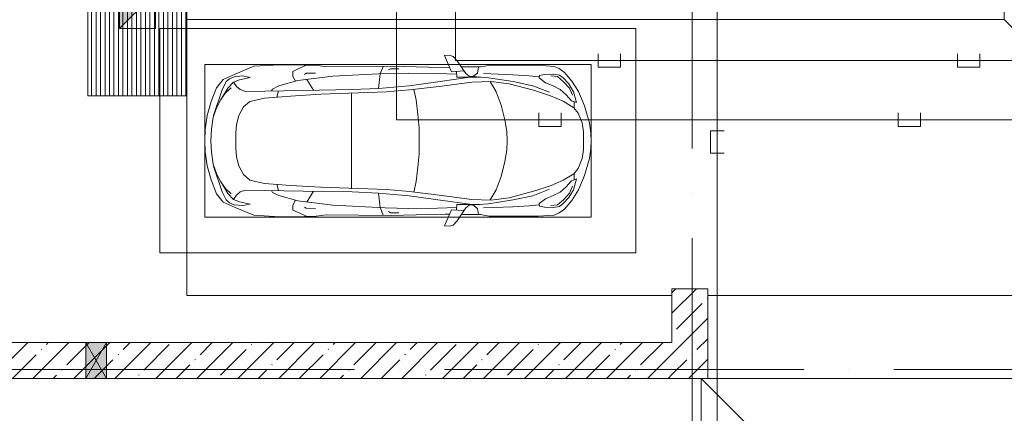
# Model space of a CAD drawing. Header units: millimetres. Extents: x -32229 to 291619, y -13689 to 125138.
# Tile 52 of 256: x -2350 to 8610, y 74961 to 79350. Entities that reach past the tile are written whole.
import ezdxf

# ---------------------------------------------------------------- set-up
doc = ezdxf.new("R2010")
doc.units = ezdxf.units.MM
doc.linetypes.add('ADSK_Линия сетки', pattern=[5000, 4000, -500, 0, -500])
for name, color, linetype, lineweight in [('A-____-NOTE-TEXT', 7, 'Continuous', 18), ('A-DETL-GENF-OTLN', 7, 'Continuous', 18), ('A-FLOR-____-OTLN', 7, 'Continuous', 18), ('A-GLAZ-____-MCUT', 7, 'Continuous', 9), ('A-GLAZ-____-OTLN', 7, 'Continuous', 18), ('A-WALL-____-MCUT', 7, 'Continuous', 40), ('A-WALL-____-PATT', 7, 'Continuous', 40), ('C-PRKG-____-OTLN', 7, 'Continuous', 18), ('M-EQPM-____-OTLN', 7, 'Continuous', 18), ('S-COLS-____-MCUT', 7, 'Continuous', 40), ('S-COLS-____-OTLN', 7, 'Continuous', 18), ('S-GRID-____-OTLN', 7, 'Continuous', 9)]:
    doc.layers.add(name, color=color, linetype=linetype, lineweight=lineweight)
doc.layers.add('A-DETL-____-OTLN', color=7, linetype='Continuous', lineweight=9, true_color=0x00a600)
pattern_1 = [(45, (0, 0), (-228.0985, 228.0985), []), (45, (228.1, 0), (-228.0985, 228.0985), [403.225, -80.645, 6.706, -73.939])]

# ---------------------------------------------------------------- blocks, each defined once
blk = doc.blocks.new('АР_Машиноместо - 5300x2500_С-V38--02 ЭМ')
at = {"layer": 'A-DETL-GENF-OTLN', "color": 253, "lineweight": 13, "true_color": 0xaaaaaa}
for p, q in [((813, 4729), (659, 4670)), ((970, 4772), (813, 4729)), ((1126, 4794), (970, 4772)), ((1122, 4726), (988, 4707)), ((1250, 4732), (1122, 4726)), ((1250, 4800), (1126, 4794)), ((1250, 4800), (1374, 4794)), ((1250, 4732), (1378, 4726)), ((1374, 4794), (1530, 4772)), ((1378, 4726), (1512, 4707)), ((1530, 4772), (1687, 4729)), ((1687, 4729), (1841, 4670)), ((659, 4670), (566, 4595)), ((591, 4560), (681, 4606)), ((788, 4618), (662, 4543)), ((681, 4606), (967, 4704)), ((791, 4620), (717, 4569)), ((874, 4665), (791, 4620)), ((988, 4707), (874, 4665)), ((1512, 4707), (1626, 4665)), ((1819, 4606), (1533, 4704)), ((1626, 4665), (1709, 4620)), ((1709, 4620), (1783, 4569)), ((1712, 4618), (1838, 4543)), ((1909, 4560), (1819, 4606)), ((1841, 4670), (1934, 4595)), ((566, 4595), (507, 4463)), ((536, 4471), (558, 4526)), ((558, 4526), (591, 4560)), ((662, 4543), (595, 4479)), ((717, 4569), (660, 4505)), ((1783, 4569), (1840, 4505)), ((1838, 4543), (1905, 4479)), ((1942, 4526), (1909, 4560)), ((1934, 4595), (1993, 4463)), ((1964, 4471), (1942, 4526)), ((507, 4463), (420, 4254)), ((528, 4375), (536, 4471)), ((569, 4413), (544, 4295)), ((595, 4479), (569, 4413)), ((645, 4445), (597, 4481)), ((680, 4406), (645, 4445)), ((700, 4345), (680, 4406)), ((873, 4370), (970, 4419)), ((970, 4419), (1070, 4447)), ((1070, 4447), (1167, 4453)), ((1167, 4453), (1250, 4454)), ((1333, 4453), (1250, 4454)), ((1430, 4447), (1333, 4453)), ((1530, 4419), (1430, 4447)), ((1627, 4370), (1530, 4419)), ((1800, 4345), (1820, 4406)), ((1820, 4406), (1855, 4445)), ((1855, 4445), (1903, 4481)), ((1905, 4479), (1931, 4413)), ((1931, 4413), (1956, 4295)), ((1972, 4375), (1964, 4471)), ((1993, 4463), (2080, 4254)), ((544, 4295), (528, 4375)), ((689, 3706), (700, 4345)), ((774, 4133), (812, 4299)), ((812, 4299), (873, 4370)), ((1688, 4299), (1627, 4370)), ((1726, 4133), (1688, 4299)), ((1811, 3706), (1800, 4345)), ((1956, 4295), (1972, 4375)), ((420, 4254), (403, 3968)), ((2080, 4254), (2097, 3968)), ((675, 4045), (695, 4058)), ((752, 3846), (774, 4133)), ((1748, 3846), (1726, 4133)), ((1825, 4045), (1805, 4058)), ((403, 3968), (406, 3688)), ((579, 3763), (639, 3975)), ((639, 3975), (675, 4045)), ((1861, 3975), (1825, 4045)), ((1921, 3763), (1861, 3975)), ((2097, 3968), (2094, 3688)), ((731, 3508), (752, 3846)), ((1769, 3508), (1748, 3846)), ((408, 3667), (453, 3766)), ((453, 3766), (478, 3819)), ((478, 3819), (533, 3818)), ((531, 3375), (579, 3763)), ((533, 3818), (586, 3790)), ((1967, 3818), (1914, 3790)), ((1969, 3375), (1921, 3763)), ((2022, 3819), (1967, 3818)), ((2047, 3766), (2022, 3819)), ((2092, 3667), (2047, 3766)), ((406, 3688), (409, 3560)), ((495, 3566), (497, 3672)), ((497, 3672), (510, 3691)), ((687, 3589), (566, 3664)), ((679, 3159), (689, 3706)), ((1821, 3159), (1811, 3706)), ((1813, 3589), (1934, 3664)), ((2003, 3672), (1990, 3691)), ((2005, 3566), (2003, 3672)), ((2094, 3688), (2091, 3560)), ((409, 3560), (426, 3447)), ((705, 2775), (731, 3508)), ((1795, 2775), (1769, 3508)), ((2091, 3560), (2074, 3447)), ((426, 3447), (418, 2723)), ((2074, 3447), (2082, 2723)), ((501, 2790), (531, 3375)), ((1999, 2790), (1969, 3375)), ((666, 2865), (679, 3159)), ((1834, 2865), (1821, 3159)), ((666, 2867), (505, 2847)), ((637, 2526), (666, 2867)), ((1834, 2867), (1995, 2847)), ((1863, 2526), (1834, 2867)), ((505, 2847), (421, 2813)), ((448, 2734), (460, 2756)), ((496, 2532), (501, 2790)), ((684, 2522), (705, 2775)), ((1816, 2522), (1795, 2775)), ((1995, 2847), (2079, 2813)), ((2004, 2532), (1999, 2790)), ((2052, 2734), (2040, 2756)), ((418, 2723), (428, 2308)), ((448, 2639), (448, 2734)), ((2052, 2639), (2052, 2734)), ((2082, 2723), (2072, 2308)), ((500, 2210), (496, 2532)), ((637, 2526), (597, 2231)), ((645, 2192), (684, 2522)), ((1855, 2192), (1816, 2522)), ((1863, 2526), (1903, 2231)), ((2000, 2210), (2004, 2532)), ((428, 2308), (432, 2120)), ((2072, 2308), (2068, 2120)), ((506, 1996), (500, 2210)), ((597, 2231), (535, 1798)), ((1903, 2231), (1965, 1798)), ((1994, 1996), (2000, 2210)), ((297, 2080), (301, 2131)), ((301, 2131), (480, 2053)), ((432, 2120), (431, 2074)), ((596, 1825), (645, 2192)), ((1904, 1825), (1855, 2192)), ((2199, 2131), (2020, 2053)), ((2068, 2120), (2069, 2074)), ((2203, 2080), (2199, 2131)), ((309, 2036), (297, 2080)), ((358, 1990), (309, 2036)), ((501, 1894), (358, 1990)), ((480, 2053), (471, 1914)), ((541, 1994), (476, 1998)), ((541, 1994), (540, 1733)), ((1959, 1994), (2024, 1998)), ((1959, 1994), (1960, 1733)), ((1999, 1894), (2142, 1990)), ((2020, 2053), (2029, 1914)), ((2142, 1990), (2191, 2036)), ((2191, 2036), (2203, 2080)), ((427, 1731), (427, 1943)), ((531, 1858), (501, 1894)), ((1969, 1858), (1999, 1894)), ((2073, 1731), (2073, 1943)), ((495, 1765), (427, 1753)), ((534, 1817), (495, 1765)), ((547, 1643), (531, 1858)), ((589, 1616), (596, 1825)), ((1911, 1616), (1904, 1825)), ((1953, 1643), (1969, 1858)), ((1966, 1817), (2005, 1765)), ((2005, 1765), (2073, 1753)), ((411, 1634), (427, 1731)), ((2089, 1634), (2073, 1731)), ((409, 1087), (411, 1634)), ((615, 1410), (589, 1616)), ((590, 1624), (704, 1557)), ((704, 1557), (853, 1499)), ((1796, 1557), (1647, 1499)), ((1910, 1624), (1796, 1557)), ((1885, 1410), (1911, 1616)), ((2091, 1087), (2089, 1634)), ((853, 1499), (1017, 1460)), ((1017, 1460), (1147, 1439)), ((1147, 1439), (1250, 1434)), ((1353, 1439), (1250, 1434)), ((1483, 1460), (1353, 1439)), ((1647, 1499), (1483, 1460)), ((687, 1141), (615, 1410)), ((1813, 1141), (1885, 1410)), ((749, 950), (687, 1141)), ((1751, 950), (1813, 1141)), ((421, 911), (409, 1087)), ((506, 920), (510, 1019)), ((510, 1019), (522, 1074)), ((522, 1074), (549, 1076)), ((549, 1076), (603, 1005)), ((603, 1005), (639, 920)), ((1897, 1005), (1861, 920)), ((1951, 1076), (1897, 1005)), ((1978, 1074), (1951, 1076)), ((1990, 1019), (1978, 1074)), ((1994, 920), (1990, 1019)), ((2079, 911), (2091, 1087)), ((446, 853), (421, 911)), ((519, 852), (506, 920)), ((639, 920), (677, 844)), ((809, 809), (749, 950)), ((1691, 809), (1751, 950)), ((1861, 920), (1823, 844)), ((1981, 852), (1994, 920)), ((2054, 853), (2079, 911)), ((489, 796), (446, 853)), ((584, 715), (489, 796)), ((550, 812), (519, 852)), ((616, 746), (550, 812)), ((677, 844), (738, 778)), ((738, 778), (805, 716)), ((882, 692), (809, 809)), ((1618, 692), (1691, 809)), ((1762, 778), (1695, 716)), ((1823, 844), (1762, 778)), ((1884, 746), (1950, 812)), ((1916, 715), (2011, 796)), ((1950, 812), (1981, 852)), ((2011, 796), (2054, 853)), ((702, 640), (584, 715)), ((704, 696), (616, 746)), ((825, 661), (704, 696)), ((805, 716), (825, 661)), ((888, 686), (815, 687)), ((941, 642), (882, 692)), ((1559, 642), (1618, 692)), ((1612, 686), (1685, 687)), ((1695, 716), (1675, 661)), ((1675, 661), (1796, 696)), ((1796, 696), (1884, 746)), ((1798, 640), (1916, 715)), ((862, 572), (702, 640)), ((1053, 518), (862, 572)), ((1051, 599), (941, 642)), ((1149, 583), (1051, 599)), ((1250, 582), (1149, 583)), ((1250, 582), (1351, 583)), ((1351, 583), (1449, 599)), ((1447, 518), (1638, 572)), ((1449, 599), (1559, 642)), ((1638, 572), (1798, 640)), ((1165, 503), (1053, 518)), ((1250, 500), (1165, 503)), ((1250, 500), (1335, 503)), ((1335, 503), (1447, 518))]:
    blk.add_line(p, q, dxfattribs=at)
at = {"layer": 'A-DETL-GENF-OTLN', "color": 254, "lineweight": 13, "true_color": 0xd4d4d4}
for p, q in [((695, 3980), (765, 3997)), ((1805, 3980), (1735, 3997)), ((715, 3168), (1250, 3167)), ((1785, 3168), (1250, 3167)), ((678, 2473), (795, 2446)), ((795, 2446), (956, 2427)), ((956, 2427), (1105, 2414)), ((1105, 2414), (1250, 2413)), ((1395, 2414), (1250, 2413)), ((1544, 2427), (1395, 2414)), ((1705, 2446), (1544, 2427)), ((1822, 2473), (1705, 2446)), ((514, 1369), (502, 1696)), ((1986, 1369), (1998, 1696)), ((590, 1368), (547, 1643)), ((1910, 1368), (1953, 1643)), ((525, 1189), (514, 1369)), ((637, 1146), (590, 1368)), ((1863, 1146), (1910, 1368)), ((1975, 1189), (1986, 1369)), ((537, 1076), (525, 1189)), ((710, 963), (637, 1146)), ((1790, 963), (1863, 1146)), ((1963, 1076), (1975, 1189)), ((535, 874), (528, 949)), ((1965, 874), (1972, 949)), ((592, 805), (535, 874)), ((665, 740), (592, 805)), ((1835, 740), (1908, 805)), ((1908, 805), (1965, 874)), ((743, 708), (665, 740)), ((1757, 708), (1835, 740))]:
    blk.add_line(p, q, dxfattribs=at)
at = {"layer": 'C-PRKG-____-OTLN', "color": 253, "lineweight": 13, "true_color": 0xaaaaaa}
for p, q in [((2500, 5300), (0, 5300)), ((0, 0), (0, 5300)), ((2500, 0), (2500, 5300)), ((400, 4800), (2100, 4800)), ((400, 500), (400, 4800)), ((2100, 500), (2100, 4800)), ((400, 500), (2100, 500)), ((2500, 0), (0, 0))]:
    blk.add_line(p, q, dxfattribs=at)
blk = doc.blocks.new('АР_Приямок - ПР-1_1100х1100 х50-2425824--02 ЭМ')
at = {"layer": 'M-EQPM-____-OTLN', "lineweight": 5, "true_color": 0xaaaaaa}
h = blk.add_hatch(dxfattribs=at)
h.set_pattern_fill('FP_31', color=253, style=0, pattern_type=2)
h.set_pattern_definition([(90, (0, 0), (-50, 3e-15), [])])
h.paths.add_polyline_path([(0, -550), (1100, -550), (1100, 550), (0, 550)])
at = {"layer": 'M-EQPM-____-OTLN', "color": 253, "lineweight": 13, "true_color": 0xaaaaaa}
for p, q in [((0, -550), (0, 550)), ((0, 550), (1100, 550)), ((1100, 550), (1100, -550)), ((1100, -129), (1100, 550)), ((1100, -550), (0, -550))]:
    blk.add_line(p, q, dxfattribs=at)
blk = doc.blocks.new('АР_Отверстие прямоугольное - ВК-4236528--02 ЭМ')
at = {"layer": 'A-GLAZ-____-OTLN', "lineweight": 13, "true_color": 0xf0f0f0}
blk.add_hatch(color=7, dxfattribs=at).paths.add_polyline_path([(240, 200), (10, 200), (10, -200), (240, -200)])
at = {"layer": 'A-GLAZ-____-MCUT', "color": 253, "lineweight": 13, "true_color": 0xaaaaaa}
for p, q in [((10, 200), (10, -200)), ((240, 200), (240, -200))]:
    blk.add_line(p, q, dxfattribs=at)
at = {"layer": 'A-GLAZ-____-OTLN', "color": 253, "lineweight": 5, "true_color": 0xaaaaaa}
for p, q in [((240, 200), (10, -200)), ((10, 200), (240, -200))]:
    blk.add_line(p, q, dxfattribs=at)
at = {"layer": 'A-GLAZ-____-OTLN', "color": 253, "lineweight": 13, "true_color": 0xaaaaaa}
for p, q in [((240, 200), (10, 200)), ((10, 200), (10, -200)), ((240, -200), (240, 200)), ((10, -200), (240, -200))]:
    blk.add_line(p, q, dxfattribs=at)
blk = doc.blocks.new('Наметкина 10_РД_АР_П_отсоединено_rvt-1--02 ЭМ')
at = {"layer": 'A-WALL-____-PATT', "lineweight": 5, "true_color": 0xaaaaaa}
h = blk.add_hatch(dxfattribs=at)
h.set_pattern_fill('FP_3', color=253, style=0, pattern_type=2)
h.set_pattern_definition(pattern_1)
h.paths.add_polyline_path([(4910, 75350), (4910, 75750), (-8815, 75750), (-8815, 75350), (4739, 75350)])
h.paths.add_polyline_path([(-11233, 75350), (-10315, 75350), (-10315, 75750), (-15565, 75750), (-15565, 75350), (-15165, 75350)])
at = {"layer": 'S-COLS-____-OTLN', "lineweight": 5, "true_color": 0xaaaaaa}
h = blk.add_hatch(dxfattribs=at)
h.set_pattern_fill('FP_3', color=253, style=0, pattern_type=2)
h.set_pattern_definition(pattern_1)
h.paths.add_polyline_path([(5310, 75350), (5310, 76350), (4910, 76350), (4910, 75350)])
at = {"layer": 'A-FLOR-____-OTLN', "color": 253, "lineweight": 13, "true_color": 0xaaaaaa}
for p, q in [((8610, 91365), (8610, 79350)), ((-1590, 78500), (-1590, 79600)), ((8610, 79350), (-490, 79350)), ((11685, 76275), (8610, 79350)), ((-490, 78500), (-490, 78921)), ((-490, 78500), (-1590, 78500)), ((-490, 76275), (-490, 78500)), ((4910, 76275), (-490, 76275)), ((4910, 76275), (-490, 76275)), ((11685, 76275), (5310, 76275)), ((11685, 76275), (5310, 76275)), ((7235, 73350), (5235, 75350)), ((5235, 71900), (5235, 75350)), ((5235, 71900), (5235, 75350)), ((5310, 75350), (11685, 75350)), ((5310, 75350), (11685, 75350))]:
    blk.add_line(p, q, dxfattribs=at)
at = {"layer": 'A-WALL-____-MCUT', "color": 253, "lineweight": 13, "true_color": 0xaaaaaa}
for p, q in [((-1615, 75750), (-8815, 75750)), ((-1385, 75750), (-1615, 75750)), ((4910, 75750), (-1385, 75750)), ((-8815, 75350), (-1615, 75350)), ((-1615, 75350), (-1385, 75350)), ((-1385, 75350), (4910, 75350))]:
    blk.add_line(p, q, dxfattribs=at)
at = {"layer": 'S-COLS-____-MCUT', "color": 253, "lineweight": 15, "true_color": 0xaaaaaa}
for p, q in [((4910, 76350), (4910, 75750)), ((5310, 76350), (4910, 76350)), ((5310, 75350), (5310, 76350)), ((4910, 75350), (5310, 75350))]:
    blk.add_line(p, q, dxfattribs=at)
at = {"layer": 'A-GLAZ-____-OTLN', "color": 253, "lineweight": 13, "true_color": 0xaaaaaa, "rotation": 180}
blk.add_blockref('АР_Отверстие прямоугольное - ВК-4236528--02 ЭМ', (-1375, 75550), dxfattribs=at)
at = {"layer": 'C-PRKG-____-OTLN', "color": 253, "lineweight": 13, "true_color": 0xaaaaaa, "rotation": 89.99999999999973}
blk.add_blockref('АР_Машиноместо - 5300x2500_С-V38--02 ЭМ', (4510, 76750), dxfattribs=at)
at = {"layer": 'M-EQPM-____-OTLN', "color": 253, "lineweight": 13, "true_color": 0xaaaaaa}
blk.add_blockref('АР_Приямок - ПР-1_1100х1100 х50-2425824--02 ЭМ', (-1590, 79050), dxfattribs=at)
blk = doc.blocks.new('УГО_Шкаф - УГО_Шкаф-2925116--02 ЭМ')
at = {"layer": 'A-____-NOTE-TEXT', "lineweight": 9, "true_color": 0x0000ff}
blk.add_hatch(color=5, dxfattribs=at).paths.add_polyline_path([(1, 2), (1, 0), (-1, 0)])
at = {"layer": 'A-____-NOTE-TEXT', "color": 5, "lineweight": 9, "true_color": 0x0000ff}
for p, q in [((-1, 0), (-1, 2)), ((-1, 2), (1, 2)), ((1, 2), (-1, 0)), ((1, 0), (1, 2)), ((1, 0), (1, 2)), ((1, 0), (-1, 0)), ((-1, 0), (1, 0))]:
    blk.add_line(p, q, dxfattribs=at)

msp = doc.modelspace()

# ---------------------------------------------------------------- linework, layer by layer
at = {"layer": 'A-DETL-____-OTLN', "color": 5, "true_color": 0x0000ff}
for p, q in [((5415.3, 95701.8), (5415.3, 73061.8)), ((5490.3, 78112.4), (5340.3, 78112.4)), ((5340.3, 78112.4), (5340.3, 77862.4)), ((5340.3, 77862.4), (5490.3, 77862.4))]:
    msp.add_line(p, q, dxfattribs=at)
at = {"layer": 'A-DETL-____-OTLN', "color": 36, "true_color": 0x804000}
for p, q in [((1843.1, 87524.6), (1843.1, 78234.6)), ((2503.1, 87525), (2503.1, 78894.6)), ((4088.1, 78969.6), (4088.1, 78819.6)), ((4338.1, 78819.6), (4338.1, 78969.6)), ((8088.1, 78969.6), (8088.1, 78819.6)), ((8338.1, 78819.6), (8338.1, 78969.6)), ((2503.1, 78894.6), (13838.1, 78894.6)), ((4088.1, 78819.6), (4338.1, 78819.6)), ((8088.1, 78819.6), (8338.1, 78819.6)), ((3428.1, 78309.6), (3428.1, 78159.6)), ((3678.1, 78159.6), (3678.1, 78309.6)), ((7428.1, 78309.6), (7428.1, 78159.6)), ((7678.1, 78159.6), (7678.1, 78309.6)), ((1843.1, 78234.6), (13178.1, 78234.6)), ((3428.1, 78159.6), (3678.1, 78159.6)), ((7428.1, 78159.6), (7678.1, 78159.6))]:
    msp.add_line(p, q, dxfattribs=at)
at = {"layer": 'S-GRID-____-OTLN', "color": 253, "linetype": 'ADSK_Линия сетки', "true_color": 0xaaaaaa}
for p, q in [((5135.3, -12088.9), (5135.3, 125138.4)), ((131381.2, 75450), (-30593.4, 75450))]:
    msp.add_line(p, q, dxfattribs=at)

# ---------------------------------------------------------------- block references
at = {"lineweight": 5}
msp.add_blockref('Наметкина 10_РД_АР_П_отсоединено_rvt-1--02 ЭМ', (0, 0), dxfattribs=at)
at = {"layer": 'A-____-NOTE-TEXT', "color": 5, "lineweight": 9, "true_color": 0x0000ff, "xscale": 200, "yscale": 200, "zscale": 200, "rotation": 180}
msp.add_blockref('УГО_Шкаф - УГО_Шкаф-2925116--02 ЭМ', (-1039.7, 79650), dxfattribs=at)

doc.saveas('drawing.dxf')
